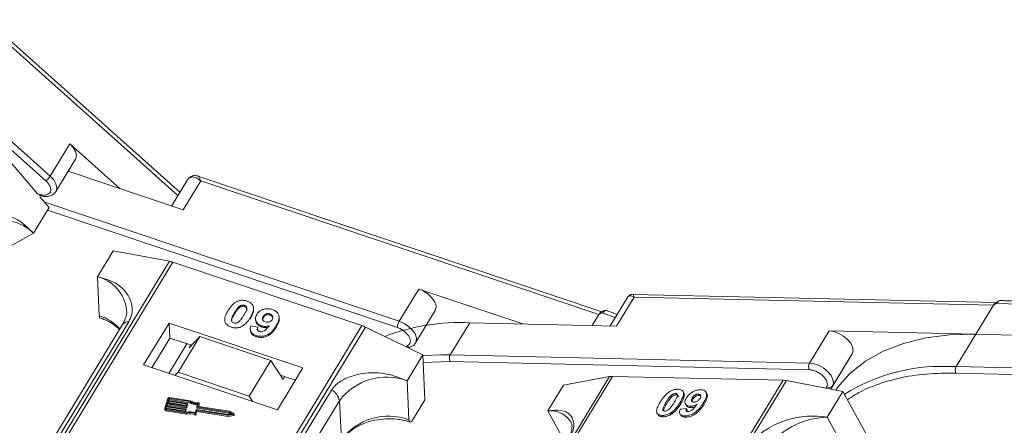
# Model space of a CAD drawing. Header units: millimetres. Extents: x -797 to 677, y 79 to 1112.
# Tile 41 of 75: x 87 to 181, y 918 to 957. Entities that reach past the tile are written whole.
import ezdxf

# ---------------------------------------------------------------- set-up
doc = ezdxf.new("R2010")
doc.units = ezdxf.units.MM

msp = doc.modelspace()

# ---------------------------------------------------------------- linework, layer by layer
at = {"color": 7, "linetype": 'Continuous', "lineweight": 15}
for p, q in [((77.558, 961.937), (102.366, 939.789)), ((102.554, 940.098), (78.331, 961.723)), ((67.541, 961.056), (89.789, 941.194)), ((90.216, 941.638), (68.49, 961.035)), ((92.083, 944.707), (90.216, 941.638)), ((96.863, 940.44), (92.083, 944.707)), ((86.483, 942.919), (89.011, 939.947)), ((90.759, 940.174), (92.627, 943.243)), ((91.929, 942.097), (102.848, 938.43)), ((142.693, 928.739), (104.251, 941.652)), ((103.268, 941.272), (101.761, 938.795)), ((102.848, 938.43), (104.528, 941.192)), ((104.528, 941.192), (142.423, 928.463)), ((89.234, 939.889), (89.011, 939.947)), ((89.119, 939.82), (89.309, 939.77)), ((89.24, 939.679), (90.104, 938.662)), ((123.417, 927.824), (89.686, 939.155)), ((88.61, 936.207), (90.104, 938.662)), ((89.953, 938.414), (123.245, 927.232)), ((85.49, 934.423), (88.61, 936.207)), ((96.191, 934.522), (94.697, 932.067)), ((96.191, 934.522), (101.559, 933.537)), ((101.559, 933.537), (79.692, 897.6)), ((80.012, 897.493), (101.891, 933.45)), ((101.891, 933.45), (119.869, 927.411)), ((94.697, 932.067), (94.882, 928.355)), ((125.285, 930.893), (123.417, 927.824)), ((135.169, 927.573), (125.285, 930.893)), ((180.206, 929.598), (145.669, 930.39)), ((108.693, 929.344), (108.699, 929.23)), ((145.14, 930.093), (143.491, 927.382)), ((144.086, 927.368), (145.767, 930.13)), ((145.767, 930.13), (179.95, 929.346)), ((179.95, 929.346), (178.269, 926.584)), ((180.249, 929.557), (179.95, 929.346)), ((107.757, 928.655), (107.763, 928.541)), ((108.186, 929.224), (108.191, 929.11)), ((109.561, 928.978), (109.556, 929.092)), ((111.121, 928.416), (111.116, 928.53)), ((124.978, 925.767), (126.845, 928.836)), ((142.423, 928.463), (141.789, 927.421)), ((142.74, 928.615), (142.423, 928.463)), ((142.604, 928.686), (142.672, 928.715)), ((143.973, 928.175), (142.74, 928.615)), ((97.09, 927.505), (81.777, 902.339)), ((82.376, 902.599), (97.689, 927.765)), ((101.522, 927.66), (99.094, 923.67)), ((114.263, 923.38), (101.522, 927.66)), ((101.522, 927.66), (101.593, 926.232)), ((106.838, 928.135), (106.839, 928.105)), ((109.23, 928.042), (109.224, 928.156)), ((109.742, 928.067), (109.747, 927.952)), ((110.491, 928.298), (110.496, 928.183)), ((111.992, 928.112), (111.986, 928.226)), ((128.275, 924.619), (130.142, 927.688)), ((130.142, 927.688), (144.086, 927.368)), ((119.869, 927.411), (97.99, 891.454)), ((98.337, 891.338), (120.204, 927.274)), ((109.256, 926.993), (109.262, 926.879)), ((109.309, 927.407), (109.953, 927.253)), ((109.934, 927.072), (109.959, 927.138)), ((109.953, 927.253), (109.959, 927.138)), ((110.334, 927.39), (110.34, 927.276)), ((111.693, 927.24), (111.687, 927.354)), ((120.204, 927.274), (125.654, 924.626)), ((164.325, 926.904), (162.458, 923.835)), ((178.269, 926.584), (164.325, 926.904)), ((176.401, 923.515), (178.269, 926.584)), ((178.269, 926.584), (192.212, 926.264)), ((101.593, 926.232), (99.875, 923.408)), ((101.502, 922.861), (103.22, 925.686)), ((103.656, 925.539), (101.593, 926.232)), ((104.442, 926.363), (102.388, 922.987)), ((103.427, 925.3), (104.442, 926.363)), ((111.21, 924.089), (104.442, 926.363)), ((109.794, 926.472), (109.799, 926.358)), ((103.427, 925.3), (103.587, 925.563)), ((124.162, 925.486), (124.009, 925.425)), ((124.281, 925.293), (124.511, 925.384)), ((166.519, 924.728), (164.476, 921.37)), ((164.651, 921.659), (166.519, 924.728)), ((109.156, 920.713), (111.21, 924.089)), ((111.21, 924.089), (112.367, 922.297)), ((124.16, 922.17), (125.654, 924.626)), ((125.654, 924.626), (125.868, 920.343)), ((125.69, 923.916), (128.261, 923.997)), ((128.275, 924.619), (127.387, 924.625)), ((128.261, 923.997), (162.444, 923.213)), ((162.458, 923.835), (128.275, 924.619)), ((99.094, 923.67), (111.835, 919.391)), ((102.388, 922.987), (102.082, 922.667)), ((109.156, 920.713), (102.388, 922.987)), ((111.835, 919.391), (114.263, 923.38)), ((176.401, 923.515), (175.514, 923.521)), ((176.387, 922.893), (210.57, 922.109)), ((210.585, 922.731), (176.401, 923.515)), ((113.553, 922.215), (112.107, 922.701)), ((112.527, 922.559), (112.367, 922.297)), ((143.439, 922.563), (121.758, 886.933)), ((122.028, 886.927), (143.724, 922.584)), ((124.345, 918.458), (124.16, 922.17)), ((159.941, 922.212), (138.244, 886.555)), ((138.577, 886.547), (160.257, 922.177)), ((139.061, 921.758), (143.439, 922.563)), ((143.724, 922.584), (159.941, 922.212)), ((160.257, 922.177), (165.639, 921.148)), ((116.983, 921.284), (101.67, 896.118)), ((139.061, 921.758), (137.567, 919.302)), ((149.7, 920.944), (149.769, 920.818)), ((150.498, 921.014), (150.429, 921.14)), ((152.685, 920.949), (152.616, 921.075)), ((164.089, 921.581), (164.014, 921.459)), ((164.145, 918.692), (165.639, 921.148)), ((164.475, 921.37), (164.651, 921.659)), ((165.639, 921.148), (168.225, 916.42)), ((101.391, 920.47), (101.108, 919.546)), ((101.421, 920.223), (101.362, 920.031)), ((101.362, 920.031), (103.184, 919.744)), ((101.4, 920.025), (101.426, 920.109)), ((103.243, 919.936), (101.421, 920.223)), ((101.426, 920.109), (101.421, 920.223)), ((101.426, 920.109), (103.249, 919.822)), ((101.491, 920.454), (101.444, 920.3)), ((101.444, 920.3), (103.267, 920.013)), ((101.483, 920.294), (101.497, 920.34)), ((101.497, 920.34), (101.491, 920.454)), ((103.516, 920.176), (101.553, 920.485)), ((101.553, 920.485), (101.559, 920.371)), ((101.559, 920.371), (103.522, 920.062)), ((103.571, 920.248), (101.577, 920.562)), ((102.414, 895.1), (117.727, 920.266)), ((103.286, 919.99), (103.274, 919.952)), ((103.292, 919.876), (103.286, 919.99)), ((103.293, 919.881), (103.287, 919.995)), ((103.522, 920.062), (103.516, 920.176)), ((104.166, 919.69), (104.257, 919.988)), ((104.29, 919.751), (104.376, 920.03)), ((104.376, 920.03), (104.381, 919.916)), ((104.383, 919.926), (104.377, 920.04)), ((109.505, 920.173), (109.156, 920.713)), ((117.912, 916.554), (117.727, 920.266)), ((124.747, 918.501), (125.868, 920.343)), ((148.806, 920.12), (148.875, 919.993)), ((149.228, 920.71), (149.297, 920.584)), ((150.199, 919.958), (150.13, 920.084)), ((151.3, 920.535), (151.369, 920.409)), ((151.955, 920.768), (151.886, 920.894)), ((151.955, 920.768), (152.082, 920.742)), ((152.422, 919.929), (152.353, 920.055)), ((101.104, 919.514), (101.11, 919.4)), ((101.256, 919.684), (101.208, 919.53)), ((101.208, 919.53), (101.209, 919.509)), ((101.223, 919.407), (103.218, 919.093)), ((101.229, 919.292), (101.223, 919.407)), ((101.229, 919.292), (103.223, 918.978)), ((101.236, 919.486), (101.261, 919.57)), ((101.247, 919.484), (103.21, 919.175)), ((103.078, 919.397), (101.256, 919.684)), ((101.261, 919.57), (101.256, 919.684)), ((101.261, 919.57), (103.084, 919.283)), ((101.338, 919.954), (101.279, 919.761)), ((101.279, 919.761), (103.102, 919.474)), ((101.318, 919.755), (101.344, 919.839)), ((103.161, 919.667), (101.338, 919.954)), ((101.344, 919.839), (101.338, 919.954)), ((101.344, 919.839), (103.167, 919.552)), ((103.084, 919.283), (103.078, 919.397)), ((103.121, 919.451), (103.109, 919.412)), ((103.115, 919.298), (103.109, 919.412)), ((103.115, 919.298), (103.127, 919.337)), ((103.121, 919.451), (103.127, 919.337)), ((103.127, 919.342), (103.122, 919.456)), ((103.167, 919.552), (103.161, 919.667)), ((103.204, 919.72), (103.192, 919.682)), ((103.198, 919.568), (103.192, 919.682)), ((103.198, 919.568), (103.209, 919.606)), ((103.21, 919.611), (103.204, 919.726)), ((103.209, 919.606), (103.204, 919.72)), ((103.223, 918.978), (103.218, 919.093)), ((103.249, 919.822), (103.243, 919.936)), ((103.28, 919.837), (103.274, 919.952)), ((103.28, 919.837), (103.292, 919.876)), ((103.993, 919.123), (104.084, 919.42)), ((103.993, 919.025), (103.999, 918.911)), ((104.075, 919.049), (104.167, 919.347)), ((104.081, 918.935), (104.075, 919.049)), ((104.081, 918.935), (104.172, 919.233)), ((104.115, 919.436), (107.144, 918.959)), ((104.166, 919.685), (104.171, 919.571)), ((104.167, 919.347), (107.141, 918.879)), ((104.172, 919.233), (104.167, 919.347)), ((104.172, 919.233), (107.147, 918.764)), ((107.215, 919.19), (104.186, 919.667)), ((104.191, 919.553), (104.186, 919.667)), ((104.191, 919.553), (107.221, 919.076)), ((104.291, 919.741), (104.29, 919.751)), ((107.259, 919.264), (104.31, 919.728)), ((104.323, 919.726), (104.381, 919.916)), ((107.535, 919.018), (107.215, 919.19)), ((107.221, 919.076), (107.215, 919.19)), ((107.221, 919.076), (107.373, 918.994)), ((107.694, 919.03), (107.259, 919.264)), ((137.567, 919.302), (139.25, 916.227)), ((149.243, 919.101), (149.312, 918.975)), ((150.171, 919.476), (150.755, 919.515)), ((150.646, 919.955), (150.715, 919.829)), ((150.755, 919.515), (150.824, 919.389)), ((151.111, 919.731), (151.18, 919.604)), ((107.141, 918.879), (107.672, 918.96)), ((107.147, 918.764), (107.141, 918.879)), ((107.144, 918.959), (107.535, 919.018)), ((107.147, 918.764), (107.678, 918.845)), ((107.672, 918.96), (107.678, 918.845)), ((107.72, 918.887), (107.715, 919.001)), ((148.011, 919.003), (148.08, 918.877)), ((148.436, 918.866), (148.505, 918.74)), ((150.135, 919.011), (150.204, 918.885)), ((150.569, 918.817), (150.638, 918.691)), ((166.386, 914.595), (164.145, 918.692))]:
    msp.add_line(p, q, dxfattribs=at)
at = {"color": 7, "linetype": 'Continuous', "lineweight": 15, "flags": 128}
for points in [[(92.627, 943.243), (92.666, 943.319), (92.715, 943.629), (92.628, 943.984), (92.411, 944.354), (92.083, 944.707)], [(90.758, 940.172), (90.798, 940.25), (90.848, 940.56), (90.761, 940.915), (90.544, 941.285), (90.216, 941.638)], [(103.547, 941.517), (103.377, 941.403), (103.268, 941.272)], [(126.845, 928.836), (126.915, 929.004), (126.921, 929.331), (126.791, 929.694), (126.537, 930.062), (126.179, 930.404), (125.749, 930.689), (125.285, 930.893)], [(180.249, 929.557), (180.232, 929.567), (180.217, 929.574), (180.204, 929.579), (180.193, 929.581), (180.183, 929.581), (180.176, 929.577), (180.171, 929.571), (180.168, 929.562)], [(124.982, 925.774), (125.047, 925.935), (125.054, 926.262), (124.924, 926.625), (124.669, 926.993), (124.312, 927.335), (123.882, 927.62), (123.417, 927.824)], [(166.519, 924.728), (166.607, 925.02), (166.559, 925.365), (166.377, 925.734), (166.078, 926.095), (165.688, 926.418), (165.24, 926.673), (164.772, 926.84), (164.325, 926.904)], [(178.269, 926.584), (175.817, 926.526), (173.518, 926.237), (171.398, 925.721), (169.48, 924.983), (167.785, 924.031), (166.331, 922.875), (165.135, 921.529), (164.955, 921.278)], [(127.387, 924.625), (125.823, 924.561), (125.658, 924.549)], [(164.651, 921.659), (164.74, 921.951), (164.691, 922.296), (164.51, 922.665), (164.211, 923.026), (163.821, 923.349), (163.372, 923.604), (162.905, 923.771), (162.458, 923.835)], [(104.314, 920.076), (104.327, 920.077), (104.34, 920.076), (104.352, 920.072), (104.362, 920.066), (104.37, 920.058), (104.375, 920.049), (104.377, 920.04), (104.376, 920.03)], [(103.127, 919.337), (103.127, 919.34), (103.127, 919.342)], [(103.209, 919.606), (103.21, 919.61), (103.21, 919.611)], [(103.292, 919.876), (103.293, 919.88), (103.293, 919.881)], [(104.381, 919.916), (104.383, 919.926), (104.383, 919.926)], [(107.694, 919.03), (107.704, 919.023), (107.712, 919.013), (107.715, 919.002), (107.713, 918.99), (107.708, 918.979), (107.699, 918.97), (107.686, 918.963), (107.672, 918.96)]]:
    msp.add_lwpolyline(points, dxfattribs=at)
at = {"color": 7, "linetype": 'Continuous', "lineweight": 15}
for centre, radius, start, end in [((88.988, 942.391), 1.44, 303.79266, 328.48764), ((103.778, 941.382), 0.267, 105.03624, 149.7203), ((89.364, 939.888), 0.13, 179.48513, 245.05512), ((85.811, 933.528), 3.875, 43.75046, 115.76385), ((101.116, 931.158), 2.419, 71.30483, 79.44892), ((93.812, 928.484), 3.691, 6.74079, 76.12666), ((178.553, 891.989), 37.606, 68.8867, 87.41637), ((142.599, 928.512), 0.174, 36.31294, 88.62593), ((93.514, 924.019), 4.547, 42.48399, 72.48702), ((97.613, 927.118), 0.651, 83.30087, 143.54638), ((129.228, 907.521), 20.188, 87.4032, 110.87263), ((124.458, 927.2), 1.214, 149.03719, 178.49212), ((118.964, 924.729), 2.831, 64.02436, 71.35719), ((124.413, 925.694), 0.326, 219.72428, 287.21884), ((128.868, 924.294), 0.676, 151.28833, 206.07738), ((163.051, 923.51), 0.676, 151.28833, 206.07738), ((174.966, 906.344), 17.186, 88.17299, 122.27686), ((176.995, 923.19), 0.676, 151.28833, 206.07738), ((122.221, 916.902), 5.614, 69.79297, 143.19026), ((143.684, 921.181), 1.404, 88.36437, 100.07486), ((159.889, 920.29), 1.923, 78.95956, 88.45106), ((116.278, 919.988), 1.475, 10.844, 61.4649), ((164.33, 921.907), 0.406, 233.49916, 322.32593), ((101.54, 920.402), 0.164, 77.08761, 155.38583), ((101.541, 920.431), 0.0548, 77.08761, 155.38583), ((101.547, 920.317), 0.0548, 77.08761, 155.38583), ((103.267, 919.993), 0.0198, 349.9361, 89.38515), ((104.12, 921), 1.022, 233.78729, 277.72619), ((104.123, 920.881), 1.016, 233.73254, 275.53353), ((104.128, 920.961), 0.905, 232.04006, 281.90424), ((101.225, 919.525), 0.119, 169.9361, 269.38515), ((101.238, 919.422), 0.13, 189.77216, 266.09088), ((101.247, 919.523), 0.0395, 169.9361, 269.38515), ((103.084, 919.424), 0.0274, 257.08761, 335.38583), ((103.09, 919.31), 0.0274, 257.08761, 335.38583), ((103.102, 919.454), 0.0198, 349.9361, 89.38515), ((103.167, 919.693), 0.0274, 257.08761, 335.38583), ((103.173, 919.579), 0.0274, 257.08761, 335.38583), ((103.184, 919.724), 0.0198, 349.9361, 89.38515), ((103.533, 918.123), 1.1, 65.32854, 107.09829), ((103.53, 918.187), 0.957, 61.07396, 109.03064), ((103.535, 918.073), 0.957, 61.07396, 109.03064), ((103.249, 919.963), 0.0274, 257.08761, 335.38583), ((103.255, 919.849), 0.0274, 257.08761, 335.38583), ((104.024, 919.075), 0.0579, 237.98243, 333.69353), ((104.109, 919.409), 0.0274, 77.08761, 155.38583), ((104.186, 919.687), 0.0198, 169.9361, 269.38515), ((104.193, 919.574), 0.0217, 189.77216, 266.09088), ((104.31, 919.748), 0.0198, 169.9361, 269.38515), ((137.808, 916.995), 2.32, 32.72807, 95.94494), ((104.029, 918.96), 0.0579, 237.98243, 333.69353), ((107.676, 918.89), 0.0443, 271.81381, 355.88325), ((122.406, 913.19), 5.614, 69.79297, 143.19026), ((164.313, 911.255), 7.439, 91.29253, 146.07318)]:
    msp.add_arc(centre, radius, start, end, dxfattribs=at)
for points, knots in [([(103.608, 941.58), (103.554, 941.552), (103.41, 941.476), (103.321, 941.346), (103.264, 941.265)], [0, 0, 0, 0, 0.371407, 1, 1, 1, 1]), ([(104.528, 941.192), (104.358, 941.318), (104.094, 941.513), (103.769, 941.588), (103.616, 941.539), (103.547, 941.517)], [0, 0, 0, 0, 0.4984129, 0.772928, 1, 1, 1, 1]), ([(104.241, 941.655), (104.161, 941.675), (104.035, 941.706), (103.825, 941.689), (103.713, 941.643), (103.656, 941.62)], [0, 0, 0, 0, 0.455102, 0.718058, 1, 1, 1, 1]), ([(104.244, 941.634), (104.262, 941.633), (104.321, 941.628), (104.413, 941.475), (104.49, 941.286), (104.528, 941.192)], [0, 0, 0, 0, 0.177701, 0.587823, 1, 1, 1, 1]), ([(89.789, 941.194), (89.875, 941.109), (90.05, 940.935), (90.214, 940.649), (90.281, 940.377), (90.242, 940.144), (90.105, 939.964), (89.876, 939.854), (89.576, 939.82), (89.346, 939.866), (89.234, 939.889)], [0, 0, 0, 0, 0.12225, 0.25, 0.37775, 0.5, 0.62225, 0.75, 0.87775, 1, 1, 1, 1]), ([(89.336, 939.767), (89.383, 939.755), (89.561, 939.709), (89.867, 939.691), (90.234, 939.751), (90.559, 939.905), (90.688, 940.094), (90.746, 940.178)], [0, 0, 0, 0, 0.083817, 0.314335, 0.549201, 0.797686, 1, 1, 1, 1]), ([(88.61, 936.207), (88.177, 936.637), (87.309, 937.495), (85.787, 938.032), (84.498, 937.914), (83.607, 937.442), (83.276, 936.997), (83.153, 936.832)], [0, 0, 0, 0, 0.249096, 0.498243, 0.745205, 0.90541, 1, 1, 1, 1]), ([(97.689, 927.765), (97.8, 928.011), (98.085, 928.64), (97.978, 929.652), (97.423, 930.718), (96.336, 931.625), (95.242, 931.92), (94.697, 932.067)], [0, 0, 0, 0, 0.125713, 0.321276, 0.524466, 0.763484, 1, 1, 1, 1]), ([(145.667, 930.391), (145.603, 930.387), (145.493, 930.38), (145.31, 930.295), (145.226, 930.199), (145.18, 930.146)], [0, 0, 0, 0, 0.389383, 0.666862, 1, 1, 1, 1]), ([(145.668, 930.384), (145.668, 930.386), (145.667, 930.41), (145.69, 930.328), (145.741, 930.196), (145.767, 930.13)], [0, 0, 0, 0, 0.044603, 0.521109, 1, 1, 1, 1]), ([(107.145, 928.861), (107.196, 928.942), (107.314, 929.127), (107.569, 929.432), (107.838, 929.654), (108.042, 929.739), (108.064, 929.748)], [0, 0, 0, 0, 0.236731, 0.537555, 0.949668, 1, 1, 1, 1]), ([(108.064, 929.748), (108.118, 929.767), (108.228, 929.805), (108.406, 929.831), (108.587, 929.831), (108.736, 929.809), (108.854, 929.781), (108.913, 929.762), (108.942, 929.753)], [0, 0, 0, 0, 0.193776, 0.3936, 0.587864, 0.788908, 0.894169, 1, 1, 1, 1]), ([(108.186, 929.224), (108.23, 929.26), (108.303, 929.319), (108.436, 929.367), (108.559, 929.375), (108.644, 929.359), (108.688, 929.346), (108.693, 929.344)], [0, 0, 0, 0, 0.334804, 0.542561, 0.750382, 0.970721, 1, 1, 1, 1]), ([(108.693, 929.344), (108.736, 929.325), (108.814, 929.292), (108.89, 929.21), (108.925, 929.089), (108.899, 928.895), (108.779, 928.645), (108.67, 928.46), (108.615, 928.367)], [0, 0, 0, 0, 0.104614, 0.188814, 0.273512, 0.444127, 0.719481, 1, 1, 1, 1]), ([(108.942, 929.753), (109.046, 929.711), (109.255, 929.626), (109.461, 929.409), (109.568, 929.157), (109.544, 928.721), (109.36, 928.396), (109.224, 928.156)], [0, 0, 0, 0, 0.147566, 0.296688, 0.431278, 0.580404, 1, 1, 1, 1]), ([(145.767, 930.13), (145.627, 930.187), (145.41, 930.274), (145.215, 930.207), (145.145, 930.093), (145.112, 930.042)], [0, 0, 0, 0, 0.498413, 0.772928, 1, 1, 1, 1]), ([(180.183, 929.581), (180.17, 929.571), (180.145, 929.553), (180.119, 929.533), (180.107, 929.524)], [0, 0, 0, 0, 0.518796, 1, 1, 1, 1]), ([(180.664, 929.799), (180.62, 929.797), (180.526, 929.79), (180.357, 929.717), (180.245, 929.63), (180.176, 929.577)], [0, 0, 0, 0, 0.2496368, 0.538323, 1, 1, 1, 1]), ([(180.705, 929.8), (180.7, 929.801), (180.661, 929.813), (180.58, 929.79), (180.466, 929.741), (180.357, 929.659), (180.283, 929.589), (180.249, 929.557)], [0, 0, 0, 0, 0.033044, 0.285426, 0.531875, 0.785768, 1, 1, 1, 1]), ([(192.281, 927.368), (192.026, 927.466), (191.092, 927.823), (189.458, 928.335), (187.381, 928.894), (185.289, 929.332), (183.213, 929.631), (181.677, 929.783), (180.862, 929.789), (180.704, 929.79)], [0, 0, 0, 0, 0.064257, 0.235538, 0.411454, 0.590698, 0.772379, 0.955884, 1, 1, 1, 1]), ([(97.473, 928.921), (97.475, 928.909), (97.525, 928.635), (97.425, 928.161), (97.181, 927.699), (97.079, 927.505)], [0, 0, 0, 0, 0.0259765, 0.5921111, 1, 1, 1, 1]), ([(106.854, 927.764), (106.843, 927.807), (106.82, 927.896), (106.823, 928.07), (106.866, 928.283), (106.952, 928.503), (107.048, 928.696), (107.112, 928.806), (107.145, 928.861)], [0, 0, 0, 0, 0.118441, 0.239346, 0.459593, 0.684925, 0.84224, 1, 1, 1, 1]), ([(107.678, 927.676), (107.626, 927.699), (107.544, 927.737), (107.475, 927.825), (107.448, 927.947), (107.477, 928.14), (107.6, 928.387), (107.705, 928.565), (107.757, 928.655)], [0, 0, 0, 0, 0.12537, 0.20229, 0.279179, 0.464758, 0.730582, 1, 1, 1, 1]), ([(107.481, 927.937), (107.483, 927.956), (107.492, 928.072), (107.611, 928.272), (107.712, 928.451), (107.763, 928.541)], [0, 0, 0, 0, 0.0898219, 0.5418552, 1, 1, 1, 1]), ([(107.757, 928.655), (107.783, 928.696), (107.833, 928.777), (107.905, 928.887), (107.973, 928.983), (108.038, 929.066), (108.105, 929.148), (108.159, 929.199), (108.186, 929.224)], [0, 0, 0, 0, 0.2059417, 0.4119594, 0.558149, 0.7045024, 0.8518015, 1, 1, 1, 1]), ([(107.763, 928.541), (107.788, 928.581), (107.839, 928.663), (107.911, 928.772), (107.979, 928.869), (108.043, 928.952), (108.111, 929.034), (108.165, 929.085), (108.191, 929.11)], [0, 0, 0, 0, 0.205942, 0.411959, 0.558149, 0.704502, 0.851801, 1, 1, 1, 1]), ([(108.191, 929.11), (108.236, 929.146), (108.308, 929.205), (108.441, 929.253), (108.565, 929.261), (108.65, 929.244), (108.694, 929.231), (108.699, 929.23)], [0, 0, 0, 0, 0.334804, 0.542561, 0.750382, 0.970721, 1, 1, 1, 1]), ([(108.699, 929.23), (108.742, 929.211), (108.82, 929.178), (108.896, 929.096), (108.929, 928.987), (108.914, 928.907), (108.905, 928.858)], [0, 0, 0, 0, 0.255325, 0.46083, 0.667547, 1, 1, 1, 1]), ([(109.23, 928.042), (109.277, 928.124), (109.423, 928.381), (109.581, 928.699), (109.552, 928.932), (109.546, 928.977)], [0, 0, 0, 0, 0.276495, 0.862243, 1, 1, 1, 1]), ([(110.334, 927.39), (110.231, 927.434), (110.023, 927.522), (109.825, 927.749), (109.726, 928.008), (109.748, 928.262), (109.829, 928.414), (109.864, 928.479)], [0, 0, 0, 0, 0.210189, 0.421773, 0.623603, 0.837034, 1, 1, 1, 1]), ([(109.864, 928.479), (109.92, 928.56), (110.033, 928.722), (110.308, 928.91), (110.641, 929.017), (111.009, 929.037), (111.235, 928.975), (111.353, 928.943)], [0, 0, 0, 0, 0.197927, 0.397728, 0.597413, 0.790584, 1, 1, 1, 1]), ([(110.491, 928.298), (110.526, 928.35), (110.583, 928.433), (110.709, 928.523), (110.836, 928.56), (110.978, 928.567), (111.066, 928.543), (111.116, 928.53)], [0, 0, 0, 0, 0.29132, 0.465539, 0.641632, 0.798664, 1, 1, 1, 1]), ([(110.496, 928.183), (110.532, 928.235), (110.589, 928.319), (110.715, 928.409), (110.842, 928.445), (110.984, 928.452), (111.072, 928.429), (111.121, 928.416)], [0, 0, 0, 0, 0.29132, 0.465539, 0.641632, 0.798664, 1, 1, 1, 1]), ([(111.116, 928.53), (111.167, 928.508), (111.271, 928.462), (111.366, 928.344), (111.409, 928.213), (111.386, 928.085), (111.346, 928.01), (111.327, 927.975)], [0, 0, 0, 0, 0.207955, 0.420406, 0.62732, 0.827707, 1, 1, 1, 1]), ([(111.121, 928.416), (111.172, 928.393), (111.275, 928.348), (111.37, 928.237), (111.388, 928.156), (111.396, 928.12)], [0, 0, 0, 0, 0.352923, 0.713478, 1, 1, 1, 1]), ([(111.353, 928.943), (111.456, 928.901), (111.665, 928.815), (111.876, 928.594), (111.994, 928.329), (111.985, 927.937), (111.839, 927.61), (111.709, 927.391), (111.687, 927.354)], [0, 0, 0, 0, 0.148288, 0.297745, 0.443713, 0.607791, 0.934708, 1, 1, 1, 1]), ([(143.141, 928.846), (143.091, 928.857), (142.996, 928.877), (142.823, 928.832), (142.721, 928.762), (142.66, 928.72)], [0, 0, 0, 0, 0.308133, 0.586285, 1, 1, 1, 1]), ([(143.139, 928.837), (143.127, 928.844), (143.098, 928.859), (143.03, 928.833), (142.944, 928.781), (142.849, 928.705), (142.774, 928.643), (142.74, 928.615)], [0, 0, 0, 0, 0.16107, 0.380037, 0.593855, 0.814133, 1, 1, 1, 1]), ([(144.154, 928.473), (143.899, 928.574), (143.561, 928.708), (143.223, 928.815), (143.14, 928.841)], [0, 0, 0, 0, 0.753946, 1, 1, 1, 1]), ([(94.882, 928.355), (94.889, 928.296), (94.902, 928.183), (94.953, 928.152), (94.977, 928.138)], [0, 0, 0, 0, 0.51935, 1, 1, 1, 1]), ([(94.976, 928.134), (94.977, 928.134), (95.223, 928.068), (95.677, 927.853), (96.305, 927.497), (96.629, 927.196), (96.786, 927.049)], [0, 0, 0, 0, 0.00132, 0.32582, 0.671167, 1, 1, 1, 1]), ([(107.429, 927.267), (107.377, 927.286), (107.271, 927.325), (107.13, 927.404), (107.007, 927.503), (106.929, 927.602), (106.88, 927.691), (106.863, 927.739), (106.854, 927.764)], [0, 0, 0, 0, 0.1926347, 0.388697, 0.5820148, 0.7830443, 0.8909593, 1, 1, 1, 1]), ([(108.185, 927.796), (108.141, 927.76), (108.069, 927.701), (107.936, 927.653), (107.815, 927.645), (107.729, 927.66), (107.685, 927.674), (107.678, 927.676)], [0, 0, 0, 0, 0.333678, 0.540413, 0.747264, 0.961209, 1, 1, 1, 1]), ([(108.615, 928.367), (108.589, 928.326), (108.539, 928.244), (108.467, 928.135), (108.398, 928.038), (108.334, 927.955), (108.266, 927.872), (108.212, 927.821), (108.185, 927.796)], [0, 0, 0, 0, 0.20527, 0.410616, 0.55715, 0.703844, 0.851471, 1, 1, 1, 1]), ([(109.224, 928.156), (109.173, 928.075), (109.055, 927.89), (108.805, 927.591), (108.538, 927.37), (108.336, 927.284), (108.307, 927.272)], [0, 0, 0, 0, 0.2372812, 0.5385907, 0.9326774, 1, 1, 1, 1]), ([(109.763, 927.953), (109.761, 927.913), (109.755, 927.786), (109.871, 927.58), (110.073, 927.382), (110.261, 927.307), (110.34, 927.276)], [0, 0, 0, 0, 0.136763, 0.437626, 0.762754, 1, 1, 1, 1]), ([(110.687, 927.764), (110.635, 927.786), (110.539, 927.827), (110.444, 927.928), (110.404, 928.038), (110.42, 928.167), (110.464, 928.249), (110.491, 928.298)], [0, 0, 0, 0, 0.213937, 0.398075, 0.583091, 0.751666, 1, 1, 1, 1]), ([(110.426, 928.005), (110.427, 928.014), (110.431, 928.077), (110.467, 928.135), (110.496, 928.183)], [0, 0, 0, 0, 0.159639, 1, 1, 1, 1]), ([(111.327, 927.975), (111.294, 927.927), (111.238, 927.848), (111.106, 927.767), (110.969, 927.732), (110.823, 927.727), (110.732, 927.752), (110.687, 927.764)], [0, 0, 0, 0, 0.267394, 0.447214, 0.627122, 0.813065, 1, 1, 1, 1]), ([(111.693, 927.24), (111.739, 927.322), (111.879, 927.571), (112.019, 927.871), (111.983, 928.08), (111.978, 928.11)], [0, 0, 0, 0, 0.297567, 0.897279, 1, 1, 1, 1]), ([(108.307, 927.272), (108.253, 927.253), (108.143, 927.215), (107.965, 927.189), (107.784, 927.188), (107.635, 927.21), (107.517, 927.239), (107.458, 927.257), (107.429, 927.267)], [0, 0, 0, 0, 0.193769, 0.393564, 0.587886, 0.789131, 0.894283, 1, 1, 1, 1]), ([(109.794, 926.472), (109.689, 926.515), (109.501, 926.594), (109.319, 926.789), (109.231, 927.026), (109.251, 927.239), (109.297, 927.371), (109.309, 927.407)], [0, 0, 0, 0, 0.2427882, 0.4388655, 0.6348012, 0.9009361, 1, 1, 1, 1]), ([(109.278, 926.881), (109.282, 926.839), (109.293, 926.714), (109.437, 926.543), (109.629, 926.42), (109.756, 926.374), (109.799, 926.358)], [0, 0, 0, 0, 0.178374, 0.534381, 0.842285, 1, 1, 1, 1]), ([(111.687, 927.354), (111.635, 927.273), (111.478, 927.029), (111.199, 926.712), (110.787, 926.475), (110.398, 926.382), (110.052, 926.396), (109.862, 926.452), (109.794, 926.472)], [0, 0, 0, 0, 0.142337, 0.429127, 0.589943, 0.751205, 0.909895, 1, 1, 1, 1]), ([(109.799, 926.358), (109.91, 926.328), (110.134, 926.268), (110.497, 926.285), (110.851, 926.386), (111.248, 926.637), (111.507, 926.947), (111.655, 927.18), (111.693, 927.24)], [0, 0, 0, 0, 0.14324, 0.28761, 0.430449, 0.591135, 0.89544, 1, 1, 1, 1]), ([(109.953, 927.253), (109.934, 927.2), (109.905, 927.119), (109.923, 927.007), (109.977, 926.931), (110.05, 926.882), (110.101, 926.862), (110.121, 926.855)], [0, 0, 0, 0, 0.3447142, 0.5290593, 0.7142089, 0.8921959, 1, 1, 1, 1]), ([(110.121, 926.855), (110.166, 926.844), (110.256, 926.822), (110.414, 926.842), (110.59, 926.909), (110.812, 927.101), (110.944, 927.28), (111.035, 927.402)], [0, 0, 0, 0, 0.112015, 0.224355, 0.367768, 0.565827, 1, 1, 1, 1]), ([(111.035, 927.402), (110.98, 927.385), (110.868, 927.349), (110.718, 927.334), (110.598, 927.336), (110.509, 927.346), (110.42, 927.364), (110.363, 927.381), (110.334, 927.39)], [0, 0, 0, 0, 0.243491, 0.496266, 0.61821, 0.741704, 0.870158, 1, 1, 1, 1]), ([(110.34, 927.276), (110.395, 927.26), (110.506, 927.228), (110.656, 927.218), (110.776, 927.225), (110.851, 927.235), (110.894, 927.246), (110.909, 927.25)], [0, 0, 0, 0, 0.3019612, 0.6159961, 0.7670742, 0.920126, 1, 1, 1, 1]), ([(123.245, 927.232), (123.36, 927.186), (123.595, 927.093), (123.925, 926.871), (124.199, 926.61), (124.39, 926.332), (124.489, 926.057), (124.484, 925.807), (124.379, 925.602), (124.233, 925.524), (124.162, 925.486)], [0, 0, 0, 0, 0.1222496, 0.25, 0.3777504, 0.5, 0.6222496, 0.75, 0.8777504, 1, 1, 1, 1]), ([(124.505, 925.393), (124.601, 925.433), (124.798, 925.515), (124.914, 925.692), (124.973, 925.783)], [0, 0, 0, 0, 0.485977, 1, 1, 1, 1]), ([(124.16, 922.17), (123.522, 922.42), (122.245, 922.919), (120.179, 922.977), (118.531, 922.544), (117.462, 921.915), (117.112, 921.455), (116.983, 921.284)], [0, 0, 0, 0, 0.249096, 0.498243, 0.745205, 0.90541, 1, 1, 1, 1]), ([(162.444, 923.213), (162.551, 923.203), (162.771, 923.182), (163.133, 923.051), (163.475, 922.855), (163.769, 922.611), (163.996, 922.338), (164.135, 922.056), (164.177, 921.788), (164.118, 921.649), (164.089, 921.581)], [0, 0, 0, 0, 0.12225, 0.25, 0.37775, 0.5, 0.62225, 0.75, 0.87775, 1, 1, 1, 1]), ([(166.076, 920.348), (166.299, 920.506), (167.008, 921.011), (168.596, 921.734), (170.853, 922.44), (173.517, 922.869), (175.44, 922.885), (176.387, 922.893)], [0, 0, 0, 0, 0.088375, 0.281114, 0.527622, 0.767417, 1, 1, 1, 1]), ([(148.254, 920.132), (148.305, 920.214), (148.422, 920.4), (148.672, 920.724), (148.93, 920.981), (149.122, 921.105), (149.142, 921.119)], [0, 0, 0, 0, 0.2367308, 0.5375555, 0.9496679, 1, 1, 1, 1]), ([(149.142, 921.119), (149.193, 921.149), (149.296, 921.21), (149.46, 921.278), (149.627, 921.326), (149.763, 921.346), (149.87, 921.353), (149.923, 921.353), (149.949, 921.353)], [0, 0, 0, 0, 0.193776, 0.3936, 0.587864, 0.788908, 0.894169, 1, 1, 1, 1]), ([(149.228, 920.71), (149.271, 920.752), (149.34, 920.821), (149.465, 920.896), (149.579, 920.935), (149.656, 920.943), (149.696, 920.944), (149.7, 920.944)], [0, 0, 0, 0, 0.334804, 0.542561, 0.750382, 0.970721, 1, 1, 1, 1]), ([(149.7, 920.944), (149.739, 920.94), (149.809, 920.932), (149.875, 920.883), (149.901, 920.79), (149.867, 920.62), (149.745, 920.379), (149.635, 920.195), (149.58, 920.102)], [0, 0, 0, 0, 0.1046136, 0.1888141, 0.2735119, 0.444127, 0.7194809, 1, 1, 1, 1]), ([(149.949, 921.353), (150.043, 921.345), (150.23, 921.328), (150.409, 921.2), (150.495, 921.015), (150.451, 920.643), (150.266, 920.321), (150.13, 920.084)], [0, 0, 0, 0, 0.147566, 0.296688, 0.431278, 0.580404, 1, 1, 1, 1]), ([(150.199, 919.958), (150.247, 920.04), (150.397, 920.296), (150.542, 920.633), (150.564, 920.911), (150.503, 920.986), (150.486, 921.007)], [0, 0, 0, 0, 0.220552, 0.687786, 0.91457, 1, 1, 1, 1]), ([(150.733, 920.523), (150.789, 920.606), (150.901, 920.771), (151.162, 921.001), (151.474, 921.179), (151.813, 921.292), (152.017, 921.299), (152.124, 921.303)], [0, 0, 0, 0, 0.197927, 0.397728, 0.597413, 0.790584, 1, 1, 1, 1]), ([(152.124, 921.303), (152.217, 921.294), (152.404, 921.277), (152.587, 921.147), (152.683, 920.955), (152.655, 920.622), (152.504, 920.309), (152.374, 920.091), (152.353, 920.055)], [0, 0, 0, 0, 0.148288, 0.297745, 0.443713, 0.607791, 0.934708, 1, 1, 1, 1]), ([(152.422, 919.929), (152.47, 920.011), (152.615, 920.258), (152.743, 920.592), (152.751, 920.855), (152.688, 920.928), (152.675, 920.943)], [0, 0, 0, 0, 0.227122, 0.68486, 0.934898, 1, 1, 1, 1]), ([(147.932, 919.134), (147.924, 919.168), (147.908, 919.236), (147.919, 919.383), (147.969, 919.574), (148.059, 919.782), (148.157, 919.969), (148.222, 920.078), (148.254, 920.132)], [0, 0, 0, 0, 0.118441, 0.239346, 0.459593, 0.684925, 0.84224, 1, 1, 1, 1]), ([(148.685, 919.276), (148.639, 919.282), (148.565, 919.292), (148.506, 919.348), (148.488, 919.443), (148.524, 919.613), (148.649, 919.853), (148.754, 920.03), (148.806, 920.12)], [0, 0, 0, 0, 0.12537, 0.20229, 0.279179, 0.464758, 0.730582, 1, 1, 1, 1]), ([(148.578, 919.361), (148.582, 919.395), (148.597, 919.511), (148.721, 919.728), (148.824, 919.905), (148.875, 919.993)], [0, 0, 0, 0, 0.166989, 0.580698, 1, 1, 1, 1]), ([(148.806, 920.12), (148.832, 920.16), (148.882, 920.242), (148.954, 920.353), (149.021, 920.452), (149.084, 920.539), (149.151, 920.625), (149.202, 920.682), (149.228, 920.71)], [0, 0, 0, 0, 0.205942, 0.411959, 0.558149, 0.704502, 0.851801, 1, 1, 1, 1]), ([(148.875, 919.993), (148.901, 920.034), (148.951, 920.116), (149.023, 920.227), (149.09, 920.326), (149.153, 920.412), (149.22, 920.499), (149.271, 920.556), (149.297, 920.584)], [0, 0, 0, 0, 0.205942, 0.411959, 0.558149, 0.704502, 0.851801, 1, 1, 1, 1]), ([(149.58, 920.102), (149.555, 920.061), (149.504, 919.979), (149.433, 919.868), (149.365, 919.769), (149.302, 919.682), (149.235, 919.594), (149.183, 919.538), (149.157, 919.509)], [0, 0, 0, 0, 0.20527, 0.410616, 0.55715, 0.703844, 0.851471, 1, 1, 1, 1]), ([(150.13, 920.084), (150.078, 920.002), (149.961, 919.816), (149.717, 919.499), (149.46, 919.244), (149.271, 919.119), (149.243, 919.101)], [0, 0, 0, 0, 0.237281, 0.538591, 0.932677, 1, 1, 1, 1]), ([(149.297, 920.584), (149.34, 920.626), (149.409, 920.695), (149.534, 920.77), (149.648, 920.809), (149.725, 920.817), (149.765, 920.818), (149.769, 920.818)], [0, 0, 0, 0, 0.334804, 0.542561, 0.750382, 0.970721, 1, 1, 1, 1]), ([(149.312, 918.975), (149.36, 919.007), (149.458, 919.073), (149.621, 919.212), (149.794, 919.391), (149.954, 919.592), (150.088, 919.782), (150.162, 919.899), (150.199, 919.958)], [0, 0, 0, 0, 0.118595, 0.239509, 0.447458, 0.659935, 0.829685, 1, 1, 1, 1]), ([(149.769, 920.818), (149.808, 920.814), (149.878, 920.806), (149.943, 920.756), (149.966, 920.689), (149.954, 920.635), (149.948, 920.609)], [0, 0, 0, 0, 0.293658, 0.530016, 0.767769, 1, 1, 1, 1]), ([(152.353, 920.055), (152.301, 919.973), (152.145, 919.727), (151.872, 919.387), (151.482, 919.08), (151.12, 918.9), (150.803, 918.821), (150.631, 918.818), (150.569, 918.817)], [0, 0, 0, 0, 0.142337, 0.429127, 0.589943, 0.751205, 0.909895, 1, 1, 1, 1]), ([(151.111, 919.731), (151.019, 919.74), (150.832, 919.76), (150.661, 919.899), (150.583, 920.091), (150.616, 920.311), (150.698, 920.459), (150.733, 920.523)], [0, 0, 0, 0, 0.210189, 0.421773, 0.623603, 0.837034, 1, 1, 1, 1]), ([(151.454, 920.138), (151.407, 920.142), (151.321, 920.151), (151.239, 920.211), (151.208, 920.294), (151.228, 920.406), (151.273, 920.487), (151.3, 920.535)], [0, 0, 0, 0, 0.213937, 0.398075, 0.583091, 0.751666, 1, 1, 1, 1]), ([(151.287, 920.187), (151.289, 920.213), (151.297, 920.283), (151.341, 920.36), (151.369, 920.409)], [0, 0, 0, 0, 0.366323, 1, 1, 1, 1]), ([(151.3, 920.535), (151.335, 920.588), (151.392, 920.673), (151.512, 920.781), (151.631, 920.845), (151.761, 920.888), (151.841, 920.892), (151.886, 920.894)], [0, 0, 0, 0, 0.29132, 0.465539, 0.641632, 0.798664, 1, 1, 1, 1]), ([(151.369, 920.409), (151.404, 920.462), (151.461, 920.546), (151.581, 920.655), (151.7, 920.719), (151.83, 920.762), (151.91, 920.766), (151.955, 920.768)], [0, 0, 0, 0, 0.29132, 0.465539, 0.641632, 0.798664, 1, 1, 1, 1]), ([(152.052, 920.482), (152.019, 920.433), (151.964, 920.352), (151.839, 920.25), (151.712, 920.184), (151.577, 920.141), (151.495, 920.139), (151.454, 920.138)], [0, 0, 0, 0, 0.267394, 0.447214, 0.627122, 0.813065, 1, 1, 1, 1]), ([(151.886, 920.894), (151.932, 920.888), (152.025, 920.877), (152.106, 920.803), (152.139, 920.703), (152.112, 920.59), (152.071, 920.516), (152.052, 920.482)], [0, 0, 0, 0, 0.207955, 0.420406, 0.62732, 0.827707, 1, 1, 1, 1]), ([(139.628, 916.684), (139.746, 916.918), (140.047, 917.518), (140.06, 918.313), (139.704, 919.018), (138.89, 919.433), (138.007, 919.346), (137.567, 919.302)], [0, 0, 0, 0, 0.125713, 0.321276, 0.524466, 0.763484, 1, 1, 1, 1]), ([(148.436, 918.866), (148.389, 918.869), (148.294, 918.874), (148.168, 918.904), (148.06, 918.955), (147.993, 919.018), (147.953, 919.08), (147.939, 919.116), (147.932, 919.134)], [0, 0, 0, 0, 0.192635, 0.388697, 0.582015, 0.783044, 0.890959, 1, 1, 1, 1]), ([(149.243, 919.101), (149.192, 919.071), (149.089, 919.01), (148.925, 918.941), (148.758, 918.894), (148.623, 918.873), (148.515, 918.866), (148.463, 918.866), (148.436, 918.866)], [0, 0, 0, 0, 0.193769, 0.393564, 0.587886, 0.789131, 0.894283, 1, 1, 1, 1]), ([(149.157, 919.509), (149.114, 919.467), (149.045, 919.399), (148.921, 919.324), (148.809, 919.285), (148.731, 919.276), (148.691, 919.276), (148.685, 919.276)], [0, 0, 0, 0, 0.333678, 0.540413, 0.747264, 0.961209, 1, 1, 1, 1]), ([(150.569, 918.817), (150.476, 918.827), (150.307, 918.843), (150.149, 918.96), (150.08, 919.136), (150.109, 919.32), (150.157, 919.443), (150.171, 919.476)], [0, 0, 0, 0, 0.242788, 0.438865, 0.634801, 0.900936, 1, 1, 1, 1]), ([(150.638, 918.691), (150.739, 918.695), (150.941, 918.703), (151.276, 918.812), (151.606, 918.99), (151.983, 919.305), (152.236, 919.634), (152.384, 919.869), (152.422, 919.929)], [0, 0, 0, 0, 0.14324, 0.28761, 0.430449, 0.591135, 0.89544, 1, 1, 1, 1]), ([(150.755, 919.515), (150.734, 919.466), (150.703, 919.39), (150.714, 919.3), (150.76, 919.251), (150.825, 919.229), (150.871, 919.226), (150.889, 919.225)], [0, 0, 0, 0, 0.344714, 0.529059, 0.714209, 0.892196, 1, 1, 1, 1]), ([(150.727, 919.835), (150.74, 919.806), (150.782, 919.711), (150.943, 919.625), (151.11, 919.611), (151.18, 919.604)], [0, 0, 0, 0, 0.20752, 0.66568, 1, 1, 1, 1]), ([(150.784, 919.248), (150.787, 919.274), (150.791, 919.319), (150.814, 919.368), (150.824, 919.389)], [0, 0, 0, 0, 0.569737, 1, 1, 1, 1]), ([(150.889, 919.225), (150.93, 919.227), (151.012, 919.232), (151.158, 919.291), (151.322, 919.393), (151.536, 919.613), (151.666, 919.797), (151.756, 919.924)], [0, 0, 0, 0, 0.112015, 0.224355, 0.367768, 0.565827, 1, 1, 1, 1]), ([(151.756, 919.924), (151.704, 919.895), (151.6, 919.836), (151.461, 919.784), (151.351, 919.754), (151.27, 919.739), (151.189, 919.731), (151.137, 919.731), (151.111, 919.731)], [0, 0, 0, 0, 0.243491, 0.496266, 0.61821, 0.741704, 0.870158, 1, 1, 1, 1]), ([(151.18, 919.604), (151.23, 919.606), (151.33, 919.608), (151.463, 919.637), (151.541, 919.664), (151.563, 919.672)], [0, 0, 0, 0, 0.409454, 0.83528, 1, 1, 1, 1]), ([(117.88, 916.362), (117.895, 916.394), (118.013, 916.645), (118.411, 917.073), (119.052, 917.602), (119.754, 917.989), (120.445, 918.254), (121.206, 918.461), (121.775, 918.514), (122.119, 918.546)], [0, 0, 0, 0, 0.027206, 0.212661, 0.388047, 0.561103, 0.687308, 0.811478, 1, 1, 1, 1]), ([(122.119, 918.546), (122.505, 918.547), (123.049, 918.547), (123.825, 918.419), (124.204, 918.307), (124.439, 918.238)], [0, 0, 0, 0, 0.48108, 0.677923, 1, 1, 1, 1]), ([(124.747, 918.501), (124.705, 918.439), (124.62, 918.313), (124.504, 918.228), (124.412, 918.234), (124.359, 918.321), (124.349, 918.419), (124.345, 918.458)], [0, 0, 0, 0, 0.2146939, 0.4293877, 0.6440816, 0.8587754, 1, 1, 1, 1]), ([(139.751, 918.247), (139.763, 918.231), (139.832, 918.138), (139.868, 917.934), (139.851, 917.53), (139.717, 917.049), (139.511, 916.677), (139.411, 916.496)], [0, 0, 0, 0, 0.054359, 0.333223, 0.559722, 0.78604, 1, 1, 1, 1]), ([(148.084, 918.88), (148.096, 918.866), (148.131, 918.827), (148.223, 918.784), (148.328, 918.755), (148.426, 918.744), (148.479, 918.741), (148.505, 918.74)], [0, 0, 0, 0, 0.143925, 0.415852, 0.697483, 0.848301, 1, 1, 1, 1]), ([(148.505, 918.74), (148.554, 918.741), (148.652, 918.741), (148.811, 918.764), (148.977, 918.809), (149.117, 918.866), (149.229, 918.924), (149.284, 918.958), (149.312, 918.975)], [0, 0, 0, 0, 0.193594, 0.390501, 0.584817, 0.78683, 0.892868, 1, 1, 1, 1]), ([(150.207, 918.887), (150.243, 918.839), (150.312, 918.747), (150.486, 918.7), (150.6, 918.693), (150.638, 918.691)], [0, 0, 0, 0, 0.4158523, 0.8021376, 1, 1, 1, 1]), ([(164.145, 918.692), (163.514, 918.761), (162.253, 918.897), (160.207, 918.474), (158.573, 917.724), (157.51, 916.937), (157.161, 916.461), (157.032, 916.284)], [0, 0, 0, 0, 0.249096, 0.498243, 0.745205, 0.90541, 1, 1, 1, 1])]:
    msp.add_open_spline(points, degree=3, knots=knots, dxfattribs=at)
for points in [[(179.95, 929.346), (179.982, 929.394), (180.048, 929.489), (180.128, 929.537), (180.168, 929.562)], [(142.423, 928.463), (142.454, 928.511), (142.516, 928.607), (142.574, 928.66), (142.604, 928.686)]]:
    msp.add_open_spline(points, degree=3, dxfattribs=at)

doc.saveas('drawing.dxf')
